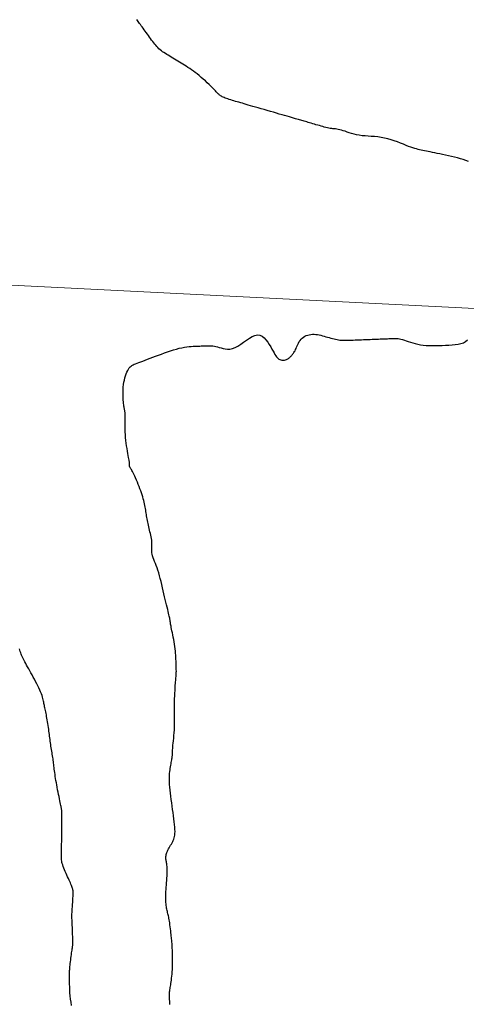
# Model space of a CAD drawing. Header units: millimetres. Extents: x 32690613 to 32693367, y 5343692 to 5344708.
# Tile 58 of 256: x 32692255 to 32692272, y 5343900 to 5343937. Entities that reach past the tile are written whole.
import ezdxf

# ---------------------------------------------------------------- set-up
doc = ezdxf.new("R2010")
doc.units = ezdxf.units.MM
doc.header["$LTSCALE"] = 20
doc.layers.get('0').update_dxf_attribs({"lineweight": 18})
doc.layers.get('Defpoints').update_dxf_attribs({"color": 11, "lineweight": 18})
doc.layers.add('02-DGM_HL_494.50', color=132, linetype='Continuous')
doc.layers.add('02-DGM_HL_495.00', color=142, linetype='Continuous')

# ---------------------------------------------------------------- blocks, each defined once
blk = doc.blocks.new('A$C78070446')
blk.add_line((4469678.22, 5342449.778), (4469455.556, 5342469.755))

msp = doc.modelspace()

# ---------------------------------------------------------------- linework, layer by layer
at = {"layer": '02-DGM_HL_494.50', "elevation": 494.5, "flags": 128}
for points in [[(32692271.764, 5343931.818), (32692271.666, 5343931.852), (32692271.563, 5343931.885), (32692271.455, 5343931.917), (32692271.344, 5343931.947), (32692271.23, 5343931.975), (32692271.115, 5343932.003), (32692271.001, 5343932.028), (32692270.889, 5343932.053), (32692270.78, 5343932.076), (32692270.676, 5343932.098), (32692270.578, 5343932.118), (32692270.486, 5343932.137), (32692270.4, 5343932.155), (32692270.319, 5343932.172), (32692270.242, 5343932.188), (32692270.17, 5343932.203), (32692270.102, 5343932.218), (32692270.037, 5343932.231), (32692269.975, 5343932.244), (32692269.915, 5343932.257), (32692269.855, 5343932.271), (32692269.793, 5343932.287), (32692269.728, 5343932.306), (32692269.658, 5343932.328), (32692269.582, 5343932.354), (32692269.497, 5343932.385), (32692269.404, 5343932.422), (32692269.302, 5343932.463), (32692269.193, 5343932.506), (32692269.078, 5343932.55), (32692268.959, 5343932.593), (32692268.836, 5343932.634), (32692268.71, 5343932.67), (32692268.584, 5343932.7), (32692268.459, 5343932.723), (32692268.334, 5343932.739), (32692268.21, 5343932.751), (32692268.089, 5343932.76), (32692267.97, 5343932.768), (32692267.854, 5343932.777), (32692267.743, 5343932.787), (32692267.635, 5343932.802), (32692267.533, 5343932.821), (32692267.436, 5343932.844), (32692267.343, 5343932.87), (32692267.256, 5343932.898), (32692267.174, 5343932.926), (32692267.098, 5343932.953), (32692267.026, 5343932.977), (32692266.96, 5343932.998), (32692266.9, 5343933.014), (32692266.843, 5343933.026), (32692266.79, 5343933.035), (32692266.74, 5343933.041), (32692266.691, 5343933.047), (32692266.642, 5343933.052), (32692266.592, 5343933.057), (32692266.541, 5343933.065), (32692266.487, 5343933.074), (32692266.431, 5343933.086), (32692266.373, 5343933.1), (32692266.313, 5343933.115), (32692266.252, 5343933.131), (32692266.19, 5343933.149), (32692266.127, 5343933.167), (32692266.064, 5343933.185), (32692266, 5343933.203), (32692265.938, 5343933.222), (32692265.876, 5343933.24), (32692265.816, 5343933.257), (32692265.758, 5343933.274), (32692265.702, 5343933.29), (32692265.649, 5343933.306), (32692265.6, 5343933.32), (32692265.554, 5343933.333), (32692265.511, 5343933.346), (32692265.468, 5343933.358), (32692265.426, 5343933.37), (32692265.381, 5343933.383), (32692265.333, 5343933.397), (32692265.28, 5343933.413), (32692265.22, 5343933.43), (32692265.153, 5343933.45), (32692265.078, 5343933.471), (32692264.997, 5343933.495), (32692264.909, 5343933.52), (32692264.815, 5343933.548), (32692264.716, 5343933.577), (32692264.612, 5343933.607), (32692264.503, 5343933.638), (32692264.391, 5343933.671), (32692264.276, 5343933.704), (32692264.16, 5343933.738), (32692264.044, 5343933.772), (32692263.931, 5343933.805), (32692263.821, 5343933.837), (32692263.716, 5343933.867), (32692263.617, 5343933.896), (32692263.526, 5343933.922), (32692263.442, 5343933.947), (32692263.364, 5343933.969), (32692263.29, 5343933.991), (32692263.221, 5343934.011), (32692263.155, 5343934.03), (32692263.09, 5343934.049), (32692263.027, 5343934.067), (32692262.964, 5343934.086), (32692262.901, 5343934.104), (32692262.84, 5343934.122), (32692262.78, 5343934.14), (32692262.723, 5343934.158), (32692262.668, 5343934.176), (32692262.618, 5343934.193), (32692262.571, 5343934.211), (32692262.529, 5343934.228), (32692262.491, 5343934.244), (32692262.457, 5343934.261), (32692262.426, 5343934.278), (32692262.398, 5343934.295), (32692262.372, 5343934.313), (32692262.348, 5343934.332), (32692262.326, 5343934.351), (32692262.305, 5343934.372), (32692262.283, 5343934.394), (32692262.26, 5343934.419), (32692262.235, 5343934.448), (32692262.206, 5343934.48), (32692262.171, 5343934.517), (32692262.131, 5343934.56), (32692262.083, 5343934.609), (32692262.027, 5343934.664), (32692261.963, 5343934.725), (32692261.894, 5343934.79), (32692261.821, 5343934.857), (32692261.744, 5343934.925), (32692261.667, 5343934.993), (32692261.589, 5343935.058), (32692261.512, 5343935.12), (32692261.438, 5343935.177), (32692261.367, 5343935.23), (32692261.297, 5343935.279), (32692261.23, 5343935.324), (32692261.164, 5343935.368), (32692261.098, 5343935.409), (32692261.034, 5343935.449), (32692260.97, 5343935.488), (32692260.906, 5343935.527), (32692260.842, 5343935.566), (32692260.778, 5343935.605), (32692260.716, 5343935.643), (32692260.654, 5343935.681), (32692260.592, 5343935.719), (32692260.533, 5343935.755), (32692260.474, 5343935.791), (32692260.417, 5343935.826), (32692260.362, 5343935.86), (32692260.309, 5343935.894), (32692260.257, 5343935.929), (32692260.207, 5343935.963), (32692260.159, 5343935.999), (32692260.113, 5343936.036), (32692260.068, 5343936.075), (32692260.026, 5343936.117), (32692259.985, 5343936.16), (32692259.946, 5343936.205), (32692259.907, 5343936.252), (32692259.869, 5343936.301), (32692259.831, 5343936.352), (32692259.792, 5343936.404), (32692259.753, 5343936.458), (32692259.713, 5343936.513), (32692259.672, 5343936.57), (32692259.631, 5343936.626), (32692259.59, 5343936.683), (32692259.55, 5343936.739), (32692259.51, 5343936.793), (32692259.472, 5343936.846), (32692259.436, 5343936.896), (32692259.402, 5343936.943), (32692259.37, 5343936.987), (32692259.339, 5343937.029), (32692259.311, 5343937.068), (32692259.284, 5343937.105), (32692259.259, 5343937.14), (32692259.235, 5343937.173)], [(32692260.484, 5343899.955), (32692260.478, 5343900.019), (32692260.473, 5343900.079), (32692260.469, 5343900.137), (32692260.466, 5343900.191), (32692260.464, 5343900.242), (32692260.463, 5343900.291), (32692260.464, 5343900.338), (32692260.465, 5343900.383), (32692260.469, 5343900.427), (32692260.473, 5343900.469), (32692260.479, 5343900.51), (32692260.486, 5343900.553), (32692260.494, 5343900.597), (32692260.503, 5343900.643), (32692260.512, 5343900.693), (32692260.521, 5343900.747), (32692260.53, 5343900.807), (32692260.539, 5343900.873), (32692260.547, 5343900.945), (32692260.556, 5343901.022), (32692260.563, 5343901.103), (32692260.569, 5343901.189), (32692260.575, 5343901.278), (32692260.579, 5343901.369), (32692260.582, 5343901.463), (32692260.584, 5343901.557), (32692260.584, 5343901.652), (32692260.583, 5343901.746), (32692260.581, 5343901.837), (32692260.578, 5343901.924), (32692260.575, 5343902.005), (32692260.572, 5343902.08), (32692260.569, 5343902.147), (32692260.565, 5343902.205), (32692260.562, 5343902.256), (32692260.559, 5343902.302), (32692260.555, 5343902.345), (32692260.551, 5343902.388), (32692260.547, 5343902.432), (32692260.541, 5343902.48), (32692260.535, 5343902.535), (32692260.528, 5343902.597), (32692260.521, 5343902.665), (32692260.512, 5343902.738), (32692260.504, 5343902.813), (32692260.494, 5343902.889), (32692260.485, 5343902.963), (32692260.475, 5343903.034), (32692260.465, 5343903.099), (32692260.455, 5343903.158), (32692260.445, 5343903.21), (32692260.435, 5343903.258), (32692260.426, 5343903.302), (32692260.416, 5343903.343), (32692260.406, 5343903.383), (32692260.396, 5343903.423), (32692260.386, 5343903.463), (32692260.376, 5343903.505), (32692260.367, 5343903.55), (32692260.357, 5343903.597), (32692260.349, 5343903.646), (32692260.341, 5343903.698), (32692260.334, 5343903.753), (32692260.329, 5343903.811), (32692260.326, 5343903.872), (32692260.324, 5343903.936), (32692260.325, 5343904.003), (32692260.326, 5343904.073), (32692260.329, 5343904.146), (32692260.333, 5343904.222), (32692260.338, 5343904.301), (32692260.344, 5343904.382), (32692260.35, 5343904.465), (32692260.356, 5343904.551), (32692260.362, 5343904.637), (32692260.367, 5343904.724), (32692260.372, 5343904.809), (32692260.376, 5343904.891), (32692260.378, 5343904.969), (32692260.379, 5343905.042), (32692260.378, 5343905.108), (32692260.374, 5343905.167), (32692260.369, 5343905.219), (32692260.362, 5343905.265), (32692260.355, 5343905.306), (32692260.348, 5343905.344), (32692260.341, 5343905.379), (32692260.335, 5343905.413), (32692260.331, 5343905.446), (32692260.328, 5343905.48), (32692260.328, 5343905.514), (32692260.33, 5343905.55), (32692260.335, 5343905.586), (32692260.342, 5343905.623), (32692260.353, 5343905.662), (32692260.367, 5343905.702), (32692260.385, 5343905.744), (32692260.405, 5343905.787), (32692260.429, 5343905.832), (32692260.455, 5343905.877), (32692260.482, 5343905.924), (32692260.51, 5343905.97), (32692260.537, 5343906.017), (32692260.563, 5343906.063), (32692260.587, 5343906.109), (32692260.609, 5343906.155), (32692260.628, 5343906.201), (32692260.644, 5343906.249), (32692260.656, 5343906.3), (32692260.666, 5343906.356), (32692260.672, 5343906.418), (32692260.674, 5343906.487), (32692260.673, 5343906.565), (32692260.668, 5343906.654), (32692260.659, 5343906.751), (32692260.648, 5343906.856), (32692260.634, 5343906.967), (32692260.619, 5343907.083), (32692260.602, 5343907.204), (32692260.584, 5343907.327), (32692260.566, 5343907.451), (32692260.548, 5343907.575), (32692260.531, 5343907.698), (32692260.514, 5343907.82), (32692260.499, 5343907.938), (32692260.486, 5343908.053), (32692260.475, 5343908.163), (32692260.467, 5343908.267), (32692260.462, 5343908.364), (32692260.46, 5343908.454), (32692260.461, 5343908.537), (32692260.464, 5343908.614), (32692260.47, 5343908.686), (32692260.477, 5343908.753), (32692260.486, 5343908.816), (32692260.495, 5343908.876), (32692260.505, 5343908.934), (32692260.514, 5343908.991), (32692260.524, 5343909.045), (32692260.533, 5343909.098), (32692260.541, 5343909.147), (32692260.549, 5343909.193), (32692260.556, 5343909.236), (32692260.562, 5343909.274), (32692260.567, 5343909.308), (32692260.571, 5343909.337), (32692260.574, 5343909.362), (32692260.576, 5343909.383), (32692260.577, 5343909.401), (32692260.577, 5343909.416), (32692260.577, 5343909.429), (32692260.577, 5343909.441), (32692260.577, 5343909.453), (32692260.576, 5343909.464), (32692260.576, 5343909.478), (32692260.576, 5343909.494), (32692260.577, 5343909.515), (32692260.579, 5343909.543), (32692260.582, 5343909.579), (32692260.586, 5343909.624), (32692260.591, 5343909.681), (32692260.598, 5343909.75), (32692260.607, 5343909.83), (32692260.616, 5343909.919), (32692260.625, 5343910.015), (32692260.634, 5343910.116), (32692260.642, 5343910.221), (32692260.65, 5343910.327), (32692260.655, 5343910.433), (32692260.659, 5343910.537), (32692260.661, 5343910.638), (32692260.661, 5343910.735), (32692260.661, 5343910.828), (32692260.659, 5343910.915), (32692260.657, 5343910.996), (32692260.656, 5343911.07), (32692260.654, 5343911.137), (32692260.653, 5343911.195), (32692260.653, 5343911.247), (32692260.653, 5343911.295), (32692260.654, 5343911.34), (32692260.655, 5343911.385), (32692260.657, 5343911.431), (32692260.659, 5343911.48), (32692260.661, 5343911.535), (32692260.664, 5343911.596), (32692260.667, 5343911.663), (32692260.67, 5343911.733), (32692260.674, 5343911.806), (32692260.678, 5343911.88), (32692260.682, 5343911.952), (32692260.686, 5343912.022), (32692260.691, 5343912.087), (32692260.695, 5343912.147), (32692260.7, 5343912.202), (32692260.705, 5343912.252), (32692260.709, 5343912.299), (32692260.713, 5343912.344), (32692260.717, 5343912.387), (32692260.72, 5343912.428), (32692260.723, 5343912.47), (32692260.724, 5343912.513), (32692260.725, 5343912.556), (32692260.724, 5343912.602), (32692260.724, 5343912.65), (32692260.722, 5343912.7), (32692260.721, 5343912.753), (32692260.719, 5343912.81), (32692260.716, 5343912.87), (32692260.714, 5343912.934), (32692260.711, 5343913.003), (32692260.707, 5343913.075), (32692260.702, 5343913.151), (32692260.696, 5343913.23), (32692260.689, 5343913.312), (32692260.68, 5343913.396), (32692260.669, 5343913.483), (32692260.655, 5343913.572), (32692260.64, 5343913.661), (32692260.624, 5343913.75), (32692260.607, 5343913.838), (32692260.59, 5343913.921), (32692260.574, 5343914.001), (32692260.559, 5343914.074), (32692260.545, 5343914.14), (32692260.533, 5343914.198), (32692260.524, 5343914.249), (32692260.516, 5343914.292), (32692260.509, 5343914.33), (32692260.504, 5343914.364), (32692260.499, 5343914.394), (32692260.495, 5343914.421), (32692260.492, 5343914.447), (32692260.488, 5343914.472), (32692260.484, 5343914.497), (32692260.48, 5343914.525), (32692260.474, 5343914.556), (32692260.467, 5343914.592), (32692260.458, 5343914.633), (32692260.447, 5343914.682), (32692260.434, 5343914.739), (32692260.418, 5343914.806), (32692260.399, 5343914.882), (32692260.378, 5343914.965), (32692260.355, 5343915.056), (32692260.33, 5343915.154), (32692260.305, 5343915.257), (32692260.279, 5343915.364), (32692260.253, 5343915.475), (32692260.227, 5343915.589), (32692260.201, 5343915.704), (32692260.174, 5343915.82), (32692260.147, 5343915.935), (32692260.119, 5343916.048), (32692260.091, 5343916.158), (32692260.061, 5343916.263), (32692260.031, 5343916.363), (32692259.998, 5343916.455), (32692259.966, 5343916.542), (32692259.934, 5343916.622), (32692259.903, 5343916.698), (32692259.874, 5343916.77), (32692259.849, 5343916.838), (32692259.828, 5343916.903), (32692259.812, 5343916.966), (32692259.802, 5343917.027), (32692259.797, 5343917.087), (32692259.796, 5343917.147), (32692259.797, 5343917.206), (32692259.799, 5343917.264), (32692259.801, 5343917.323), (32692259.801, 5343917.383), (32692259.799, 5343917.443), (32692259.794, 5343917.505), (32692259.785, 5343917.567), (32692259.773, 5343917.631), (32692259.76, 5343917.694), (32692259.745, 5343917.758), (32692259.729, 5343917.822), (32692259.713, 5343917.885), (32692259.697, 5343917.947), (32692259.682, 5343918.009), (32692259.669, 5343918.069), (32692259.656, 5343918.129), (32692259.644, 5343918.187), (32692259.632, 5343918.245), (32692259.622, 5343918.303), (32692259.612, 5343918.359), (32692259.603, 5343918.415), (32692259.595, 5343918.471), (32692259.587, 5343918.526), (32692259.578, 5343918.581), (32692259.57, 5343918.637), (32692259.561, 5343918.693), (32692259.55, 5343918.751), (32692259.539, 5343918.81), (32692259.525, 5343918.871), (32692259.51, 5343918.934), (32692259.493, 5343919), (32692259.474, 5343919.067), (32692259.453, 5343919.137), (32692259.429, 5343919.21), (32692259.404, 5343919.285), (32692259.377, 5343919.362), (32692259.348, 5343919.442), (32692259.317, 5343919.525), (32692259.285, 5343919.609), (32692259.252, 5343919.692), (32692259.219, 5343919.773), (32692259.186, 5343919.851), (32692259.154, 5343919.924), (32692259.124, 5343919.991), (32692259.096, 5343920.049), (32692259.07, 5343920.098), (32692259.047, 5343920.139), (32692259.027, 5343920.172), (32692259.009, 5343920.199), (32692258.994, 5343920.222), (32692258.981, 5343920.241), (32692258.97, 5343920.257), (32692258.962, 5343920.273), (32692258.956, 5343920.288), (32692258.953, 5343920.304), (32692258.951, 5343920.319), (32692258.95, 5343920.335), (32692258.95, 5343920.35), (32692258.951, 5343920.365), (32692258.952, 5343920.379), (32692258.953, 5343920.394), (32692258.954, 5343920.408), (32692258.954, 5343920.423), (32692258.953, 5343920.441), (32692258.951, 5343920.464), (32692258.947, 5343920.492), (32692258.942, 5343920.529), (32692258.934, 5343920.574), (32692258.923, 5343920.63), (32692258.91, 5343920.698), (32692258.895, 5343920.777), (32692258.879, 5343920.865), (32692258.862, 5343920.96), (32692258.845, 5343921.06), (32692258.83, 5343921.165), (32692258.816, 5343921.272), (32692258.805, 5343921.379), (32692258.798, 5343921.485), (32692258.793, 5343921.59), (32692258.79, 5343921.69), (32692258.79, 5343921.787), (32692258.79, 5343921.877), (32692258.792, 5343921.961), (32692258.793, 5343922.038), (32692258.794, 5343922.105), (32692258.795, 5343922.163), (32692258.794, 5343922.212), (32692258.792, 5343922.254), (32692258.79, 5343922.29), (32692258.787, 5343922.322), (32692258.783, 5343922.35), (32692258.779, 5343922.377), (32692258.774, 5343922.404), (32692258.768, 5343922.431), (32692258.762, 5343922.46), (32692258.756, 5343922.493), (32692258.749, 5343922.528), (32692258.743, 5343922.568), (32692258.737, 5343922.614), (32692258.73, 5343922.665), (32692258.725, 5343922.724), (32692258.719, 5343922.79), (32692258.715, 5343922.863), (32692258.712, 5343922.941), (32692258.711, 5343923.024), (32692258.712, 5343923.11), (32692258.716, 5343923.199), (32692258.722, 5343923.288), (32692258.733, 5343923.378), (32692258.747, 5343923.466), (32692258.764, 5343923.552), (32692258.785, 5343923.635), (32692258.808, 5343923.714), (32692258.833, 5343923.788), (32692258.86, 5343923.856), (32692258.889, 5343923.916), (32692258.918, 5343923.969), (32692258.948, 5343924.012), (32692258.979, 5343924.048), (32692259.012, 5343924.078), (32692259.048, 5343924.104), (32692259.088, 5343924.126), (32692259.134, 5343924.147), (32692259.185, 5343924.168), (32692259.243, 5343924.19), (32692259.308, 5343924.214), (32692259.381, 5343924.242), (32692259.46, 5343924.272), (32692259.546, 5343924.304), (32692259.637, 5343924.339), (32692259.734, 5343924.375), (32692259.836, 5343924.413), (32692259.941, 5343924.453), (32692260.051, 5343924.495), (32692260.163, 5343924.536), (32692260.277, 5343924.578), (32692260.392, 5343924.619), (32692260.506, 5343924.657), (32692260.618, 5343924.693), (32692260.728, 5343924.725), (32692260.833, 5343924.752), (32692260.934, 5343924.775), (32692261.03, 5343924.792), (32692261.12, 5343924.805), (32692261.206, 5343924.815), (32692261.287, 5343924.823), (32692261.362, 5343924.828), (32692261.432, 5343924.831), (32692261.497, 5343924.834), (32692261.557, 5343924.836), (32692261.613, 5343924.838), (32692261.664, 5343924.84), (32692261.712, 5343924.842), (32692261.758, 5343924.844), (32692261.802, 5343924.846), (32692261.844, 5343924.847), (32692261.886, 5343924.849), (32692261.928, 5343924.85), (32692261.97, 5343924.851), (32692262.014, 5343924.851), (32692262.06, 5343924.849), (32692262.108, 5343924.844), (32692262.16, 5343924.836), (32692262.216, 5343924.825), (32692262.277, 5343924.809), (32692262.343, 5343924.788), (32692262.414, 5343924.766), (32692262.49, 5343924.746), (32692262.572, 5343924.73), (32692262.658, 5343924.722), (32692262.749, 5343924.725), (32692262.845, 5343924.743), (32692262.945, 5343924.779), (32692263.049, 5343924.834), (32692263.157, 5343924.904), (32692263.266, 5343924.981), (32692263.375, 5343925.06), (32692263.483, 5343925.134), (32692263.589, 5343925.195), (32692263.691, 5343925.239), (32692263.788, 5343925.257), (32692263.878, 5343925.246), (32692263.962, 5343925.208), (32692264.04, 5343925.149), (32692264.111, 5343925.075), (32692264.177, 5343924.99), (32692264.236, 5343924.899), (32692264.289, 5343924.808), (32692264.337, 5343924.722), (32692264.379, 5343924.646), (32692264.417, 5343924.579), (32692264.451, 5343924.521), (32692264.482, 5343924.471), (32692264.512, 5343924.429), (32692264.541, 5343924.394), (32692264.571, 5343924.366), (32692264.602, 5343924.344), (32692264.635, 5343924.327), (32692264.67, 5343924.314), (32692264.706, 5343924.307), (32692264.743, 5343924.304), (32692264.779, 5343924.305), (32692264.815, 5343924.309), (32692264.849, 5343924.316), (32692264.881, 5343924.327), (32692264.91, 5343924.339), (32692264.937, 5343924.354), (32692264.963, 5343924.371), (32692264.986, 5343924.39), (32692265.008, 5343924.409), (32692265.029, 5343924.43), (32692265.05, 5343924.451), (32692265.07, 5343924.473), (32692265.09, 5343924.495), (32692265.11, 5343924.517), (32692265.129, 5343924.541), (32692265.149, 5343924.566), (32692265.169, 5343924.595), (32692265.189, 5343924.626), (32692265.208, 5343924.662), (32692265.227, 5343924.702), (32692265.247, 5343924.746), (32692265.266, 5343924.795), (32692265.287, 5343924.847), (32692265.31, 5343924.899), (32692265.335, 5343924.952), (32692265.364, 5343925.004), (32692265.397, 5343925.053), (32692265.434, 5343925.099), (32692265.477, 5343925.14), (32692265.524, 5343925.175), (32692265.576, 5343925.206), (32692265.631, 5343925.232), (32692265.688, 5343925.252), (32692265.748, 5343925.267), (32692265.81, 5343925.278), (32692265.872, 5343925.283), (32692265.934, 5343925.283), (32692265.997, 5343925.278), (32692266.06, 5343925.27), (32692266.123, 5343925.258), (32692266.186, 5343925.243), (32692266.249, 5343925.227), (32692266.313, 5343925.209), (32692266.376, 5343925.191), (32692266.439, 5343925.173), (32692266.502, 5343925.155), (32692266.564, 5343925.137), (32692266.625, 5343925.121), (32692266.685, 5343925.106), (32692266.743, 5343925.092), (32692266.799, 5343925.08), (32692266.853, 5343925.071), (32692266.904, 5343925.064), (32692266.954, 5343925.059), (32692267.003, 5343925.056), (32692267.052, 5343925.054), (32692267.102, 5343925.054), (32692267.155, 5343925.055), (32692267.211, 5343925.057), (32692267.271, 5343925.059), (32692267.336, 5343925.062), (32692267.405, 5343925.065), (32692267.478, 5343925.067), (32692267.555, 5343925.07), (32692267.634, 5343925.074), (32692267.716, 5343925.077), (32692267.798, 5343925.08), (32692267.881, 5343925.083), (32692267.964, 5343925.086), (32692268.047, 5343925.09), (32692268.128, 5343925.093), (32692268.207, 5343925.096), (32692268.284, 5343925.099), (32692268.357, 5343925.102), (32692268.427, 5343925.105), (32692268.492, 5343925.107), (32692268.552, 5343925.109), (32692268.607, 5343925.112), (32692268.659, 5343925.114), (32692268.707, 5343925.115), (32692268.753, 5343925.117), (32692268.796, 5343925.119), (32692268.839, 5343925.121), (32692268.88, 5343925.122), (32692268.922, 5343925.124), (32692268.965, 5343925.125), (32692269.008, 5343925.124), (32692269.054, 5343925.122), (32692269.103, 5343925.117), (32692269.155, 5343925.11), (32692269.211, 5343925.098), (32692269.271, 5343925.082), (32692269.337, 5343925.061), (32692269.409, 5343925.037), (32692269.485, 5343925.01), (32692269.567, 5343924.982), (32692269.654, 5343924.955), (32692269.746, 5343924.928), (32692269.844, 5343924.905), (32692269.946, 5343924.886), (32692270.053, 5343924.872), (32692270.165, 5343924.862), (32692270.28, 5343924.857), (32692270.399, 5343924.855), (32692270.52, 5343924.856), (32692270.643, 5343924.858), (32692270.767, 5343924.862), (32692270.892, 5343924.867), (32692271.017, 5343924.872), (32692271.139, 5343924.88), (32692271.258, 5343924.89), (32692271.37, 5343924.907), (32692271.474, 5343924.931), (32692271.568, 5343924.964), (32692271.65, 5343925.009), (32692271.718, 5343925.066)]]:
    msp.add_lwpolyline(points, dxfattribs=at)
at = {"layer": '02-DGM_HL_495.00', "elevation": 495, "flags": 128}
msp.add_lwpolyline([(32692256.765, 5343899.919), (32692256.747, 5343900.039), (32692256.731, 5343900.158), (32692256.717, 5343900.277), (32692256.707, 5343900.393), (32692256.7, 5343900.507), (32692256.695, 5343900.616), (32692256.693, 5343900.72), (32692256.691, 5343900.817), (32692256.691, 5343900.906), (32692256.691, 5343900.986), (32692256.692, 5343901.054), (32692256.692, 5343901.111), (32692256.693, 5343901.158), (32692256.693, 5343901.199), (32692256.694, 5343901.235), (32692256.695, 5343901.269), (32692256.698, 5343901.304), (32692256.701, 5343901.343), (32692256.705, 5343901.388), (32692256.711, 5343901.441), (32692256.718, 5343901.501), (32692256.725, 5343901.566), (32692256.734, 5343901.634), (32692256.743, 5343901.703), (32692256.751, 5343901.772), (32692256.76, 5343901.838), (32692256.769, 5343901.9), (32692256.776, 5343901.957), (32692256.784, 5343902.007), (32692256.79, 5343902.052), (32692256.796, 5343902.092), (32692256.801, 5343902.128), (32692256.805, 5343902.158), (32692256.809, 5343902.185), (32692256.812, 5343902.208), (32692256.814, 5343902.227), (32692256.816, 5343902.245), (32692256.817, 5343902.265), (32692256.817, 5343902.287), (32692256.817, 5343902.314), (32692256.816, 5343902.349), (32692256.814, 5343902.393), (32692256.812, 5343902.449), (32692256.809, 5343902.517), (32692256.806, 5343902.597), (32692256.803, 5343902.683), (32692256.799, 5343902.772), (32692256.796, 5343902.862), (32692256.792, 5343902.948), (32692256.789, 5343903.027), (32692256.786, 5343903.096), (32692256.784, 5343903.152), (32692256.782, 5343903.198), (32692256.781, 5343903.236), (32692256.78, 5343903.27), (32692256.781, 5343903.304), (32692256.782, 5343903.34), (32692256.783, 5343903.382), (32692256.786, 5343903.434), (32692256.79, 5343903.497), (32692256.794, 5343903.569), (32692256.799, 5343903.649), (32692256.804, 5343903.732), (32692256.809, 5343903.815), (32692256.814, 5343903.896), (32692256.819, 5343903.972), (32692256.822, 5343904.04), (32692256.825, 5343904.098), (32692256.826, 5343904.146), (32692256.827, 5343904.186), (32692256.825, 5343904.221), (32692256.822, 5343904.252), (32692256.818, 5343904.281), (32692256.811, 5343904.31), (32692256.802, 5343904.34), (32692256.79, 5343904.374), (32692256.777, 5343904.411), (32692256.761, 5343904.452), (32692256.742, 5343904.497), (32692256.722, 5343904.545), (32692256.699, 5343904.597), (32692256.675, 5343904.653), (32692256.648, 5343904.712), (32692256.619, 5343904.776), (32692256.589, 5343904.841), (32692256.559, 5343904.909), (32692256.529, 5343904.976), (32692256.501, 5343905.043), (32692256.474, 5343905.107), (32692256.451, 5343905.169), (32692256.431, 5343905.225), (32692256.415, 5343905.277), (32692256.404, 5343905.324), (32692256.395, 5343905.369), (32692256.39, 5343905.414), (32692256.387, 5343905.459), (32692256.386, 5343905.508), (32692256.386, 5343905.561), (32692256.387, 5343905.62), (32692256.388, 5343905.686), (32692256.389, 5343905.759), (32692256.39, 5343905.839), (32692256.391, 5343905.924), (32692256.392, 5343906.013), (32692256.393, 5343906.107), (32692256.395, 5343906.203), (32692256.396, 5343906.301), (32692256.397, 5343906.401), (32692256.399, 5343906.5), (32692256.4, 5343906.598), (32692256.401, 5343906.692), (32692256.402, 5343906.782), (32692256.403, 5343906.866), (32692256.404, 5343906.943), (32692256.404, 5343907.01), (32692256.404, 5343907.068), (32692256.404, 5343907.116), (32692256.404, 5343907.157), (32692256.403, 5343907.192), (32692256.401, 5343907.221), (32692256.4, 5343907.247), (32692256.398, 5343907.271), (32692256.395, 5343907.293), (32692256.392, 5343907.317), (32692256.388, 5343907.342), (32692256.383, 5343907.369), (32692256.377, 5343907.4), (32692256.37, 5343907.437), (32692256.361, 5343907.479), (32692256.351, 5343907.528), (32692256.339, 5343907.586), (32692256.325, 5343907.652), (32692256.31, 5343907.727), (32692256.293, 5343907.807), (32692256.276, 5343907.892), (32692256.259, 5343907.98), (32692256.241, 5343908.07), (32692256.224, 5343908.16), (32692256.207, 5343908.248), (32692256.192, 5343908.333), (32692256.178, 5343908.416), (32692256.165, 5343908.495), (32692256.153, 5343908.571), (32692256.142, 5343908.644), (32692256.131, 5343908.714), (32692256.122, 5343908.781), (32692256.114, 5343908.845), (32692256.106, 5343908.906), (32692256.099, 5343908.964), (32692256.093, 5343909.02), (32692256.086, 5343909.075), (32692256.08, 5343909.129), (32692256.073, 5343909.183), (32692256.066, 5343909.238), (32692256.058, 5343909.293), (32692256.049, 5343909.35), (32692256.039, 5343909.408), (32692256.029, 5343909.467), (32692256.019, 5343909.527), (32692256.008, 5343909.588), (32692255.998, 5343909.649), (32692255.988, 5343909.711), (32692255.978, 5343909.773), (32692255.969, 5343909.836), (32692255.961, 5343909.898), (32692255.953, 5343909.961), (32692255.946, 5343910.024), (32692255.938, 5343910.089), (32692255.93, 5343910.154), (32692255.922, 5343910.22), (32692255.913, 5343910.288), (32692255.904, 5343910.357), (32692255.894, 5343910.427), (32692255.884, 5343910.498), (32692255.873, 5343910.568), (32692255.862, 5343910.637), (32692255.85, 5343910.705), (32692255.838, 5343910.771), (32692255.826, 5343910.835), (32692255.814, 5343910.896), (32692255.802, 5343910.953), (32692255.79, 5343911.008), (32692255.779, 5343911.06), (32692255.768, 5343911.11), (32692255.757, 5343911.158), (32692255.748, 5343911.204), (32692255.739, 5343911.249), (32692255.732, 5343911.291), (32692255.725, 5343911.334), (32692255.717, 5343911.376), (32692255.709, 5343911.42), (32692255.699, 5343911.467), (32692255.686, 5343911.516), (32692255.67, 5343911.57), (32692255.65, 5343911.629), (32692255.625, 5343911.693), (32692255.597, 5343911.763), (32692255.565, 5343911.837), (32692255.529, 5343911.915), (32692255.491, 5343911.995), (32692255.451, 5343912.077), (32692255.408, 5343912.161), (32692255.365, 5343912.244), (32692255.321, 5343912.326), (32692255.277, 5343912.408), (32692255.233, 5343912.487), (32692255.19, 5343912.564), (32692255.148, 5343912.639), (32692255.108, 5343912.71), (32692255.07, 5343912.778), (32692255.035, 5343912.842), (32692255.003, 5343912.901), (32692254.974, 5343912.956), (32692254.947, 5343913.007), (32692254.923, 5343913.057), (32692254.901, 5343913.104), (32692254.881, 5343913.15), (32692254.862, 5343913.196), (32692254.844, 5343913.242), (32692254.827, 5343913.289), (32692254.811, 5343913.338), (32692254.796, 5343913.388)], dxfattribs=at)

# ---------------------------------------------------------------- block references
at = {"layer": 'Defpoints', "rotation": 2.237485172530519}
msp.add_blockref('A$C78070446', (28434719.524, -168960.664), dxfattribs=at)

doc.saveas('drawing.dxf')
